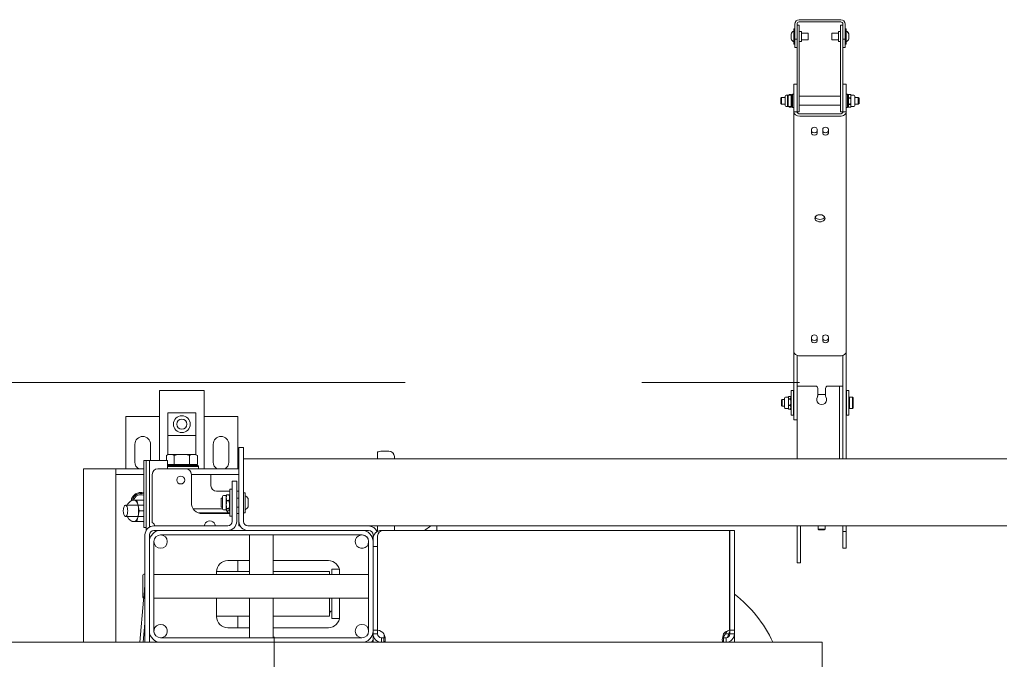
# Model space of a CAD drawing. Header units: millimetres. Extents: x 11681 to 15516, y 25095 to 29743.
# Tile 38 of 96: x 12785 to 12873, y 28100 to 28157. Entities that reach past the tile are written whole.
import ezdxf

# ---------------------------------------------------------------- set-up
doc = ezdxf.new("R2010")
doc.units = ezdxf.units.MM
doc.linetypes.add('DASHDOT', pattern=[25.4, 12.7, -6.35, 0, -6.35])
doc.linetypes.add('Przerywana podwójnie', pattern=[109.361107, 52.916665, -21.166666, 14.111111, -21.166666])
doc.layers.add('00 - nowa technologia myjni_Nr_pióra__95', color=7, linetype='Continuous', lineweight=20, true_color=0x7c7c7c)
doc.layers.add('410-K Osie główne_Nr_pióra__95', color=7, linetype='Continuous', lineweight=0, true_color=0x7c7c7c)
doc.layers.add('XREF', color=8, linetype='Continuous', lineweight=9)

# ---------------------------------------------------------------- blocks, each defined once
blk = doc.blocks.new('parter 2025.10.15')
at = {"layer": '00 - nowa technologia myjni_Nr_pióra__95', "color": 8, "linetype": 'Continuous', "lineweight": 5}
for p, q in [((575.679, 2766.237), (571.958, 2766.237)), ((575.679, 2766.037), (571.958, 2766.037)), ((571.469, 2764.737), (571.469, 2765.417)), ((571.568, 2765.417), (571.469, 2765.417)), ((571.568, 2765.847), (571.568, 2764.987)), ((571.769, 2765.847), (571.769, 2764.987)), ((571.769, 2765.737), (571.969, 2765.737)), ((571.769, 2765.737), (571.769, 2765.237)), ((571.769, 2764.237), (571.769, 2765.237)), ((571.969, 2765.737), (571.969, 2765.237)), ((571.969, 2764.237), (571.969, 2765.237)), ((572.018, 2765.182), (572.168, 2765.182)), ((572.168, 2765.182), (572.168, 2764.612)), ((575.468, 2764.862), (575.468, 2765.182)), ((575.618, 2765.182), (575.468, 2765.182)), ((575.668, 2765.237), (575.668, 2765.737)), ((575.869, 2765.737), (575.668, 2765.737)), ((575.668, 2765.237), (575.668, 2764.237)), ((575.869, 2764.987), (575.869, 2765.847)), ((576.068, 2764.987), (576.068, 2765.847)), ((576.068, 2765.417), (576.068, 2764.737)), ((576.068, 2765.417), (576.169, 2765.417)), ((576.068, 2765.137), (576.068, 2765.136)), ((576.169, 2765.417), (576.169, 2764.737)), ((571.24, 2764.968), (571.238, 2764.965)), ((571.238, 2764.965), (571.238, 2764.862)), ((571.238, 2764.862), (571.238, 2764.854)), ((571.24, 2764.859), (571.238, 2764.862)), ((571.24, 2764.859), (571.238, 2764.854)), ((571.238, 2764.854), (571.238, 2764.846)), ((571.238, 2764.846), (571.238, 2764.634)), ((571.24, 2764.629), (571.238, 2764.634)), ((571.238, 2764.626), (571.238, 2764.634)), ((571.238, 2764.626), (571.24, 2764.629)), ((571.238, 2764.626), (571.238, 2764.509)), ((571.238, 2764.509), (571.24, 2764.506)), ((571.24, 2764.506), (571.238, 2764.509)), ((571.469, 2764.057), (571.469, 2764.737)), ((571.568, 2764.987), (571.568, 2764.487)), ((571.568, 2764.487), (571.769, 2764.487)), ((571.568, 2764.487), (571.568, 2764.237)), ((571.568, 2764.237), (571.568, 2763.737)), ((571.769, 2764.987), (571.769, 2764.487)), ((571.769, 2764.487), (571.769, 2764.237)), ((571.769, 2764.237), (571.769, 2764.022)), ((571.769, 2764.237), (571.769, 2763.804)), ((571.969, 2764.237), (571.969, 2763.804)), ((572.018, 2764.292), (572.168, 2764.292)), ((572.018, 2764.292), (572.168, 2764.292)), ((572.018, 2764.292), (572.168, 2764.292)), ((572.018, 2764.292), (572.168, 2764.292)), ((572.168, 2765.037), (572.769, 2765.037)), ((572.168, 2764.612), (572.168, 2764.292)), ((572.168, 2764.437), (572.769, 2764.437)), ((572.168, 2764.437), (572.769, 2764.437)), ((572.168, 2764.437), (572.769, 2764.437)), ((572.168, 2764.437), (572.769, 2764.437)), ((572.769, 2765.037), (572.769, 2764.737)), ((572.769, 2764.737), (572.769, 2764.437)), ((574.868, 2764.737), (574.868, 2765.037)), ((575.468, 2765.037), (574.868, 2765.037)), ((574.868, 2764.437), (574.868, 2764.737)), ((575.468, 2764.437), (574.868, 2764.437)), ((575.468, 2764.437), (574.868, 2764.437)), ((575.468, 2764.437), (574.868, 2764.437)), ((575.468, 2764.437), (574.868, 2764.437)), ((575.468, 2764.292), (575.468, 2764.862)), ((575.618, 2764.292), (575.468, 2764.292)), ((575.618, 2764.292), (575.468, 2764.292)), ((575.618, 2764.292), (575.468, 2764.292)), ((575.618, 2764.292), (575.468, 2764.292)), ((575.668, 2763.804), (575.668, 2764.237)), ((575.869, 2764.487), (575.869, 2764.987)), ((576.068, 2764.487), (575.869, 2764.487)), ((575.869, 2764.237), (575.869, 2764.487)), ((575.869, 2764.237), (575.869, 2763.737)), ((575.869, 2763.804), (575.869, 2764.237)), ((576.068, 2764.487), (576.068, 2764.987)), ((576.068, 2764.737), (576.068, 2764.057)), ((576.068, 2764.237), (576.068, 2764.487)), ((576.068, 2764.237), (576.068, 2763.737)), ((576.169, 2764.737), (576.169, 2764.057)), ((576.397, 2764.968), (576.398, 2764.965)), ((576.397, 2764.968), (576.398, 2764.965)), ((576.397, 2764.846), (576.398, 2764.848)), ((576.398, 2764.84), (576.397, 2764.846)), ((576.397, 2764.615), (576.398, 2764.62)), ((576.397, 2764.615), (576.398, 2764.612)), ((576.398, 2764.509), (576.397, 2764.506)), ((576.398, 2764.508), (576.397, 2764.506)), ((576.398, 2764.967), (576.398, 2764.965)), ((576.398, 2764.848), (576.398, 2764.965)), ((576.398, 2764.848), (576.398, 2764.84)), ((576.398, 2764.628), (576.398, 2764.84)), ((576.398, 2764.62), (576.398, 2764.628)), ((576.398, 2764.612), (576.398, 2764.62)), ((576.398, 2764.509), (576.398, 2764.612)), ((571.568, 2764.057), (571.469, 2764.057)), ((571.568, 2764.057), (571.469, 2764.057)), ((571.568, 2764.057), (571.469, 2764.057)), ((571.568, 2764.057), (571.469, 2764.057)), ((571.568, 2763.737), (571.769, 2763.737)), ((571.769, 2763.804), (571.769, 2763.371)), ((571.769, 2758.987), (571.769, 2763.371)), ((571.969, 2763.804), (571.969, 2763.371)), ((571.969, 2758.987), (571.969, 2763.371)), ((575.668, 2763.371), (575.668, 2763.804)), ((575.668, 2763.371), (575.668, 2758.987)), ((575.869, 2763.371), (575.869, 2763.804)), ((576.068, 2763.737), (575.869, 2763.737)), ((575.869, 2763.371), (575.869, 2758.987)), ((576.068, 2764.057), (576.169, 2764.057)), ((576.068, 2764.057), (576.169, 2764.057)), ((576.068, 2764.057), (576.169, 2764.057)), ((576.068, 2764.057), (576.169, 2764.057)), ((571.469, 2758.046), (571.469, 2760.487)), ((571.769, 2760.487), (571.469, 2760.487)), ((575.869, 2760.487), (575.869, 2760.048)), ((575.869, 2760.487), (576.169, 2760.487)), ((575.869, 2760.048), (575.869, 2758.046)), ((576.169, 2760.487), (576.169, 2760.048)), ((576.169, 2760.048), (576.169, 2758.046)), ((570.329, 2759.226), (570.39, 2759.287)), ((570.329, 2759.226), (570.329, 2758.755)), ((570.39, 2759.287), (570.39, 2758.694)), ((570.39, 2759.287), (570.708, 2759.287)), ((570.708, 2759.406), (570.708, 2758.579)), ((570.79, 2759.487), (570.968, 2759.487)), ((570.909, 2759.427), (570.968, 2759.487)), ((570.909, 2758.755), (570.909, 2759.427)), ((570.968, 2758.723), (570.968, 2759.487)), ((571.248, 2759.487), (570.968, 2759.487)), ((571.051, 2759.487), (571.058, 2759.507)), ((571.076, 2759.543), (571.077, 2759.543)), ((571.077, 2759.543), (571.236, 2759.543)), ((571.236, 2759.543), (571.236, 2759.543)), ((571.248, 2758.723), (571.248, 2759.487)), ((571.308, 2759.427), (571.248, 2759.487)), ((571.308, 2759.432), (571.265, 2759.507)), ((571.308, 2759.547), (571.349, 2759.587)), ((571.308, 2759.547), (571.308, 2759.227)), ((571.308, 2759.227), (571.308, 2758.427)), ((571.349, 2759.587), (571.349, 2759.244)), ((571.349, 2759.587), (571.469, 2759.587)), ((571.349, 2759.244), (571.349, 2758.387)), ((571.769, 2758.987), (571.769, 2757.997)), ((575.668, 2759.387), (571.969, 2759.387)), ((571.969, 2758.987), (571.969, 2757.987)), ((575.668, 2757.987), (575.668, 2758.987)), ((575.869, 2758.905), (575.869, 2758.987)), ((576.169, 2759.488), (576.169, 2759.587)), ((576.288, 2759.587), (576.169, 2759.587)), ((576.169, 2758.387), (576.169, 2759.488)), ((576.169, 2758.587), (576.169, 2759.335)), ((576.288, 2759.488), (576.288, 2759.587)), ((576.328, 2759.547), (576.288, 2759.587)), ((576.328, 2759.547), (576.288, 2759.587)), ((576.288, 2758.387), (576.288, 2759.488)), ((576.328, 2759.432), (576.395, 2759.547)), ((576.328, 2759.455), (576.328, 2759.547)), ((576.328, 2758.427), (576.328, 2759.455)), ((576.328, 2758.752), (576.328, 2759.432)), ((576.401, 2759.557), (576.395, 2759.547)), ((576.401, 2759.555), (576.401, 2759.557)), ((576.561, 2759.557), (576.401, 2759.557)), ((576.561, 2759.555), (576.401, 2759.555)), ((576.401, 2759.232), (576.401, 2759.255)), ((576.561, 2759.255), (576.401, 2759.255)), ((576.561, 2759.232), (576.401, 2759.232)), ((576.561, 2759.555), (576.561, 2759.557)), ((576.561, 2759.557), (576.564, 2759.547)), ((576.561, 2759.232), (576.561, 2759.255)), ((576.586, 2759.487), (576.564, 2759.547)), ((576.586, 2759.405), (576.586, 2759.487)), ((576.847, 2759.487), (576.586, 2759.487)), ((576.586, 2758.959), (576.586, 2759.405)), ((576.586, 2758.723), (576.586, 2758.959)), ((576.929, 2758.766), (576.929, 2759.406)), ((577.247, 2759.287), (576.929, 2759.287)), ((577.247, 2758.828), (577.247, 2759.287)), ((577.309, 2759.226), (577.247, 2759.287)), ((577.309, 2758.861), (577.309, 2759.226)), ((570.329, 2758.755), (570.329, 2758.748)), ((570.329, 2758.748), (570.39, 2758.687)), ((570.39, 2758.694), (570.39, 2758.687)), ((570.39, 2758.687), (570.708, 2758.687)), ((570.708, 2758.579), (570.708, 2758.568)), ((570.79, 2758.487), (571.051, 2758.487)), ((570.909, 2758.547), (570.909, 2758.755)), ((570.909, 2758.547), (570.968, 2758.487)), ((570.968, 2758.487), (570.968, 2758.723)), ((571.248, 2758.487), (570.968, 2758.487)), ((571.051, 2758.487), (571.058, 2758.467)), ((571.076, 2758.431), (571.077, 2758.431)), ((571.077, 2758.437), (571.236, 2758.437)), ((571.077, 2758.437), (571.077, 2758.431)), ((571.077, 2758.431), (571.236, 2758.431)), ((571.236, 2758.437), (571.236, 2758.431)), ((571.248, 2758.487), (571.248, 2758.723)), ((571.308, 2758.547), (571.248, 2758.487)), ((571.308, 2758.542), (571.265, 2758.467)), ((571.308, 2758.427), (571.349, 2758.387)), ((571.349, 2758.387), (571.469, 2758.387)), ((571.349, 2758.387), (571.469, 2758.387)), ((571.469, 2758.046), (571.469, 2758.009)), ((571.769, 2758.046), (571.769, 2758.911)), ((571.769, 2758.046), (571.769, 2758.009)), ((575.668, 2758.587), (571.968, 2758.587)), ((575.668, 2758.587), (571.969, 2758.587)), ((575.869, 2758.009), (575.869, 2758.046)), ((576.288, 2758.387), (576.169, 2758.387)), ((576.288, 2758.387), (576.169, 2758.387)), ((576.169, 2758.009), (576.169, 2758.046)), ((576.328, 2758.427), (576.288, 2758.387)), ((576.328, 2758.427), (576.288, 2758.387)), ((576.328, 2758.542), (576.328, 2758.752)), ((576.328, 2758.542), (576.395, 2758.427)), ((576.401, 2758.418), (576.395, 2758.427)), ((576.401, 2758.664), (576.401, 2758.686)), ((576.561, 2758.686), (576.401, 2758.686)), ((576.561, 2758.664), (576.401, 2758.664)), ((576.561, 2758.418), (576.401, 2758.418)), ((576.561, 2758.664), (576.561, 2758.686)), ((576.561, 2758.686), (576.561, 2758.686)), ((576.561, 2758.418), (576.564, 2758.427)), ((576.586, 2758.487), (576.564, 2758.427)), ((576.586, 2758.54), (576.586, 2758.723)), ((576.586, 2758.487), (576.586, 2758.54)), ((576.847, 2758.487), (576.586, 2758.487)), ((576.586, 2758.487), (576.669, 2758.487)), ((576.929, 2758.568), (576.929, 2758.766)), ((577.247, 2758.687), (576.929, 2758.687)), ((577.247, 2758.687), (577.247, 2758.828)), ((577.309, 2758.748), (577.247, 2758.687)), ((577.309, 2758.748), (577.309, 2758.861)), ((571.469, 2758.009), (571.469, 2757.997)), ((571.769, 2758.009), (571.469, 2758.009)), ((571.469, 2736.572), (571.469, 2757.997)), ((571.769, 2758.009), (571.769, 2757.997)), ((571.769, 2757.987), (571.969, 2757.987)), ((572.018, 2757.82), (575.618, 2757.82)), ((572.018, 2757.608), (575.618, 2757.608)), ((575.869, 2757.987), (575.668, 2757.987)), ((575.869, 2757.997), (575.869, 2758.009)), ((575.869, 2758.009), (576.169, 2758.009)), ((576.169, 2757.997), (576.169, 2758.009)), ((576.169, 2736.572), (576.169, 2757.997)), ((573.069, 2756.088), (573.069, 2756.441)), ((573.568, 2756.088), (573.568, 2756.441)), ((574.068, 2756.088), (574.068, 2756.441)), ((574.568, 2756.088), (574.568, 2756.441)), ((573.069, 2737.527), (573.069, 2737.88)), ((573.568, 2737.527), (573.568, 2737.88)), ((574.068, 2737.527), (574.068, 2737.88)), ((574.568, 2737.527), (574.568, 2737.88)), ((571.469, 2736.572), (571.469, 2736.501)), ((571.469, 2736.501), (571.469, 2736.324)), ((571.469, 2736.324), (571.469, 2736.183)), ((571.469, 2736.183), (571.469, 2730.915)), ((571.769, 2736.225), (571.769, 2736.183)), ((571.769, 2736.183), (571.769, 2731.054)), ((575.618, 2736.183), (572.018, 2736.183)), ((575.618, 2736.183), (572.018, 2736.183)), ((575.869, 2736.183), (575.869, 2736.225)), ((575.869, 2730.279), (575.869, 2736.183)), ((576.169, 2736.501), (576.169, 2736.572)), ((576.169, 2736.501), (576.169, 2736.324)), ((576.169, 2736.183), (576.169, 2736.324)), ((576.169, 2730.279), (576.169, 2736.183)), ((571.769, 2726.976), (571.769, 2733.476)), ((571.769, 2733.476), (572.318, 2733.476)), ((573.418, 2733.476), (572.318, 2733.476)), ((575.519, 2733.476), (574.518, 2733.476)), ((575.569, 2733.476), (575.569, 2732.976)), ((575.869, 2733.476), (575.569, 2733.476)), ((514.769, 2733.076), (515.519, 2733.076)), ((514.769, 2733.076), (514.769, 2726.826)), ((518.019, 2733.076), (515.519, 2733.076)), ((518.019, 2733.076), (518.768, 2733.076)), ((518.768, 2733.076), (518.768, 2726.076)), ((570.991, 2732.476), (571.006, 2732.516)), ((571.016, 2732.542), (571.017, 2732.542)), ((571.017, 2732.542), (571.176, 2732.542)), ((571.176, 2732.542), (571.176, 2732.542)), ((571.188, 2732.525), (571.194, 2732.515)), ((571.248, 2732.421), (571.194, 2732.516)), ((571.248, 2732.421), (571.194, 2732.515)), ((571.248, 2733.076), (571.248, 2731.561)), ((571.248, 2733.076), (571.449, 2733.076)), ((571.449, 2733.076), (571.449, 2731.561)), ((571.449, 2732.675), (571.469, 2732.696)), ((571.449, 2732.675), (571.449, 2732.311)), ((573.618, 2732.622), (573.618, 2733.275)), ((573.618, 2732.725), (574.319, 2732.725)), ((574.319, 2732.622), (574.319, 2733.275)), ((575.569, 2732.976), (575.569, 2726.976)), ((576.189, 2733.076), (576.189, 2731.561)), ((576.189, 2733.076), (576.389, 2733.076)), ((576.389, 2733.076), (576.389, 2731.561)), ((570.388, 2732.214), (570.45, 2732.276)), ((570.388, 2732.214), (570.388, 2731.739)), ((570.388, 2731.739), (570.388, 2731.737)), ((570.388, 2731.737), (570.45, 2731.676)), ((570.45, 2732.276), (570.45, 2731.678)), ((570.45, 2732.276), (570.649, 2732.276)), ((570.45, 2731.678), (570.45, 2731.676)), ((570.45, 2731.676), (570.649, 2731.676)), ((570.45, 2731.676), (570.649, 2731.676)), ((570.649, 2732.394), (570.649, 2731.56)), ((570.73, 2732.476), (570.991, 2732.476)), ((570.991, 2732.476), (570.991, 2732.439)), ((570.991, 2732.439), (570.991, 2732.044)), ((570.991, 2732.044), (570.991, 2731.581)), ((571.017, 2732.335), (571.176, 2732.335)), ((571.017, 2732.335), (571.017, 2732.315)), ((571.017, 2732.315), (571.176, 2732.315)), ((571.017, 2731.773), (571.017, 2731.749)), ((571.017, 2731.773), (571.176, 2731.773)), ((571.017, 2731.749), (571.176, 2731.749)), ((571.176, 2732.335), (571.176, 2732.315)), ((571.176, 2731.773), (571.176, 2731.749)), ((571.449, 2732.311), (571.449, 2731.276)), ((575.869, 2732.104), (575.869, 2726.976)), ((576.189, 2732.426), (576.168, 2732.446)), ((576.189, 2732.426), (576.169, 2732.445)), ((576.389, 2732.416), (576.449, 2732.476)), ((576.389, 2732.416), (576.389, 2731.538)), ((576.449, 2732.476), (576.449, 2731.479)), ((576.449, 2732.476), (576.729, 2732.476)), ((576.788, 2732.416), (576.729, 2732.476)), ((576.729, 2732.476), (576.729, 2731.479)), ((576.788, 2732.416), (576.729, 2732.476)), ((576.788, 2732.416), (576.788, 2731.538)), ((515.519, 2729.076), (515.519, 2731.076)), ((518.019, 2731.076), (515.519, 2731.076)), ((518.019, 2729.076), (518.019, 2731.076)), ((570.649, 2731.56), (570.649, 2731.557)), ((570.73, 2731.475), (570.991, 2731.475)), ((570.73, 2731.475), (570.991, 2731.475)), ((570.991, 2731.581), (570.991, 2731.479)), ((570.991, 2731.479), (570.991, 2731.475)), ((570.991, 2731.475), (571.006, 2731.436)), ((571.016, 2731.41), (571.017, 2731.41)), ((571.017, 2731.413), (571.176, 2731.413)), ((571.017, 2731.413), (571.017, 2731.41)), ((571.017, 2731.41), (571.176, 2731.41)), ((571.176, 2731.413), (571.176, 2731.41)), ((571.176, 2731.41), (571.176, 2731.41)), ((571.248, 2731.531), (571.194, 2731.436)), ((571.248, 2731.531), (571.194, 2731.436)), ((571.248, 2731.561), (571.248, 2730.876)), ((571.248, 2730.876), (571.449, 2730.876)), ((571.248, 2730.876), (571.449, 2730.876)), ((571.449, 2731.561), (571.449, 2730.876)), ((571.449, 2731.276), (571.469, 2731.256)), ((571.469, 2730.476), (571.469, 2730.915)), ((576.189, 2731.526), (576.168, 2731.505)), ((576.189, 2731.526), (576.169, 2731.506)), ((576.189, 2731.561), (576.189, 2730.876)), ((576.189, 2730.876), (576.389, 2730.876)), ((576.189, 2730.876), (576.389, 2730.876)), ((576.389, 2731.561), (576.389, 2730.876)), ((576.389, 2731.538), (576.389, 2731.536)), ((576.389, 2731.536), (576.449, 2731.475)), ((576.449, 2731.479), (576.449, 2731.475)), ((576.449, 2731.475), (576.729, 2731.475)), ((576.449, 2731.475), (576.729, 2731.475)), ((576.788, 2731.536), (576.729, 2731.475)), ((576.788, 2731.536), (576.729, 2731.475)), ((576.729, 2731.479), (576.729, 2731.475)), ((576.729, 2731.476), (576.729, 2731.475)), ((576.788, 2731.538), (576.788, 2731.536)), ((514.769, 2730.747), (511.769, 2730.747)), ((511.769, 2730.747), (511.769, 2726.076)), ((521.769, 2730.747), (518.768, 2730.747)), ((521.769, 2730.747), (521.769, 2726.076)), ((571.769, 2730.476), (571.469, 2730.476)), ((571.769, 2730.476), (571.469, 2730.476)), ((575.869, 2730.279), (575.869, 2729.218)), ((576.169, 2730.279), (576.169, 2729.218)), ((518.019, 2729.076), (515.519, 2729.076)), ((515.519, 2729.076), (515.519, 2727.347)), ((518.019, 2729.076), (518.019, 2727.347)), ((575.869, 2726.976), (575.869, 2729.218)), ((576.169, 2726.976), (576.169, 2729.218)), ((512.569, 2726.676), (512.569, 2728.275)), ((513.969, 2728.275), (513.969, 2726.826)), ((519.568, 2726.676), (519.568, 2728.275)), ((520.968, 2728.275), (520.968, 2726.676)), ((515.569, 2727.376), (515.383, 2727.269)), ((515.383, 2726.826), (515.383, 2727.268)), ((515.569, 2727.376), (515.729, 2727.376)), ((515.729, 2727.376), (516.769, 2727.376)), ((516.076, 2726.456), (516.076, 2727.268)), ((516.769, 2727.376), (517.808, 2727.376)), ((517.461, 2726.456), (517.461, 2727.268)), ((517.808, 2727.376), (517.822, 2727.376)), ((517.808, 2727.376), (517.822, 2727.375)), ((517.822, 2727.376), (517.968, 2727.376)), ((517.968, 2727.376), (518.154, 2727.269)), ((518.154, 2726.456), (518.154, 2727.268)), ((521.868, 2727.976), (521.868, 2727.683)), ((522.269, 2727.976), (521.868, 2727.976)), ((521.868, 2725.561), (521.868, 2727.683)), ((522.269, 2727.976), (522.269, 2727.683)), ((522.269, 2725.561), (522.269, 2727.683)), ((534.269, 2726.976), (534.269, 2727.576)), ((534.818, 2727.666), (535.269, 2727.666)), ((513.369, 2726.326), (513.369, 2726.826)), ((513.369, 2726.826), (513.568, 2726.826)), ((513.868, 2726.826), (513.568, 2726.826)), ((513.568, 2726.326), (513.568, 2726.826)), ((513.868, 2726.326), (513.868, 2726.826)), ((515.081, 2726.826), (513.868, 2726.826)), ((515.472, 2726.826), (515.081, 2726.826)), ((515.471, 2726.456), (516.076, 2726.456)), ((515.472, 2726.826), (515.472, 2726.076)), ((515.518, 2726.376), (515.472, 2726.376)), ((518.194, 2726.376), (515.518, 2726.376)), ((515.519, 2726.456), (515.519, 2726.376)), ((515.644, 2726.376), (515.644, 2726.456)), ((516.076, 2726.456), (517.461, 2726.456)), ((517.461, 2726.456), (518.154, 2726.456)), ((517.893, 2726.376), (517.893, 2726.456)), ((518.019, 2726.456), (518.019, 2726.376)), ((518.194, 2726.376), (518.268, 2726.301)), ((522.269, 2726.976), (590.532, 2726.976)), ((535.768, 2727.189), (535.768, 2726.976)), ((507.968, 2726.076), (508.868, 2726.076)), ((507.968, 2710.576), (507.968, 2726.076)), ((508.868, 2726.076), (510.869, 2726.076)), ((510.869, 2726.076), (510.869, 2725.576)), ((510.869, 2726.076), (511.868, 2726.076)), ((510.869, 2725.576), (511.868, 2725.576)), ((510.869, 2725.576), (510.869, 2725.136)), ((511.868, 2726.076), (513.369, 2726.076)), ((513.369, 2725.576), (511.868, 2725.576)), ((513.369, 2721.326), (513.369, 2726.326)), ((513.568, 2726.326), (513.568, 2720.563)), ((513.868, 2720.868), (513.868, 2726.326)), ((514.119, 2725.576), (514.119, 2722.075)), ((517.119, 2726.076), (514.619, 2726.076)), ((518.268, 2726.301), (515.472, 2726.301)), ((517.124, 2726.076), (521.868, 2726.076)), ((521.868, 2725.576), (517.618, 2725.576)), ((517.618, 2723.076), (517.618, 2725.576)), ((518.268, 2726.301), (518.268, 2726.076)), ((519.368, 2725.576), (519.368, 2725.136)), ((521.868, 2725.561), (521.868, 2724.147)), ((522.269, 2725.561), (522.269, 2724.147)), ((510.869, 2710.576), (510.869, 2725.136)), ((519.368, 2725.136), (519.368, 2724.575)), ((521.268, 2723.975), (521.268, 2724.976)), ((521.669, 2724.976), (521.268, 2724.976)), ((521.669, 2723.975), (521.669, 2724.976)), ((519.868, 2724.076), (521.068, 2724.076)), ((520.739, 2723.701), (520.746, 2723.72)), ((520.773, 2723.767), (520.773, 2723.757)), ((520.773, 2723.767), (520.976, 2723.767)), ((520.773, 2723.757), (520.976, 2723.757)), ((520.976, 2723.767), (520.976, 2723.757)), ((521.068, 2723.631), (521.017, 2723.72)), ((521.068, 2724.004), (521.068, 2724.251)), ((521.268, 2724.251), (521.068, 2724.251)), ((521.068, 2721.851), (521.068, 2724.004)), ((521.268, 2721.376), (521.268, 2723.975)), ((521.669, 2724.076), (521.868, 2724.076)), ((521.669, 2723.975), (521.669, 2721.376)), ((521.868, 2724.147), (521.868, 2721.376)), ((522.269, 2721.376), (522.269, 2724.147)), ((522.269, 2722.803), (522.269, 2723.941)), ((522.269, 2723.941), (522.419, 2723.941)), ((522.419, 2723.941), (522.419, 2722.803)), ((512.311, 2723.275), (512.302, 2723.236)), ((512.311, 2723.275), (512.525, 2723.275)), ((512.525, 2723.275), (512.74, 2723.275)), ((513.369, 2723.275), (512.74, 2723.275)), ((512.74, 2723.275), (512.847, 2722.801)), ((520.269, 2722.939), (520.269, 2723.451)), ((520.392, 2723.451), (520.269, 2723.451)), ((520.269, 2722.65), (520.269, 2722.939)), ((520.392, 2723.594), (520.392, 2723.168)), ((520.392, 2723.168), (520.392, 2722.507)), ((520.499, 2723.701), (520.739, 2723.701)), ((520.739, 2723.701), (520.741, 2723.704)), ((520.739, 2723.701), (520.739, 2723.501)), ((520.739, 2723.501), (520.739, 2723.191)), ((520.739, 2723.191), (520.739, 2722.87)), ((520.739, 2722.87), (520.739, 2722.419)), ((520.772, 2723.21), (520.773, 2723.211)), ((520.773, 2723.244), (520.976, 2723.244)), ((520.773, 2723.244), (520.773, 2723.211)), ((520.773, 2723.211), (520.976, 2723.211)), ((520.976, 2723.244), (520.976, 2723.211)), ((521.026, 2723.704), (521.027, 2723.703)), ((521.068, 2723.631), (521.026, 2723.704)), ((521.868, 2723.451), (521.669, 2723.451)), ((522.708, 2723.279), (522.708, 2723.373)), ((522.708, 2722.729), (522.708, 2723.279)), ((511.729, 2722.826), (513.369, 2722.826)), ((512.847, 2722.801), (512.954, 2722.326)), ((512.954, 2722.326), (512.847, 2721.851)), ((513.369, 2722.326), (512.954, 2722.326)), ((514.119, 2722.075), (514.119, 2721.291)), ((520.211, 2722.516), (517.79, 2722.516)), ((520.211, 2722.136), (518.277, 2722.136)), ((521.068, 2722.075), (518.618, 2722.075)), ((520.211, 2722.516), (520.392, 2722.516)), ((520.211, 2722.136), (520.993, 2722.136)), ((520.392, 2722.65), (520.269, 2722.65)), ((520.392, 2722.65), (520.269, 2722.65)), ((520.499, 2722.401), (520.739, 2722.401)), ((520.499, 2722.401), (520.739, 2722.401)), ((520.739, 2722.419), (520.739, 2722.401)), ((520.739, 2722.401), (520.746, 2722.381)), ((520.739, 2722.401), (520.741, 2722.398)), ((520.773, 2722.528), (520.976, 2722.528)), ((520.773, 2722.528), (520.773, 2722.505)), ((520.773, 2722.505), (520.976, 2722.505)), ((520.773, 2722.334), (520.976, 2722.334)), ((520.976, 2722.528), (520.976, 2722.505)), ((521.068, 2722.47), (521.017, 2722.381)), ((521.068, 2722.47), (521.026, 2722.398)), ((521.026, 2722.397), (521.026, 2722.398)), ((521.868, 2722.65), (521.668, 2722.65)), ((521.868, 2722.075), (521.668, 2722.075)), ((521.868, 2722.65), (521.669, 2722.65)), ((522.269, 2722.161), (522.269, 2722.803)), ((522.269, 2722.161), (522.419, 2722.161)), ((522.419, 2722.803), (522.419, 2722.161)), ((511.729, 2721.826), (513.369, 2721.826)), ((512.302, 2721.415), (512.311, 2721.376)), ((512.311, 2721.376), (512.525, 2721.376)), ((512.525, 2721.376), (512.74, 2721.376)), ((512.847, 2721.851), (512.74, 2721.376)), ((513.369, 2721.376), (512.74, 2721.376)), ((513.369, 2720.825), (513.369, 2721.326)), ((521.268, 2721.851), (521.068, 2721.851)), ((521.268, 2721.851), (521.068, 2721.851)), ((521.868, 2721.376), (521.868, 2720.976)), ((513.369, 2720.825), (513.568, 2720.825)), ((513.868, 2720.176), (513.868, 2720.189)), ((514.257, 2720.576), (514.283, 2720.576)), ((520.869, 2720.976), (514.269, 2720.976)), ((514.868, 2720.576), (514.269, 2720.576)), ((514.283, 2720.576), (514.292, 2720.576)), ((514.868, 2720.576), (532.869, 2720.576)), ((521.868, 2720.976), (521.976, 2720.976)), ((522.668, 2720.976), (533.468, 2720.976)), ((533.468, 2720.576), (532.869, 2720.576)), ((533.471, 2720.976), (590.532, 2720.976)), ((534.268, 2720.576), (534.161, 2720.576)), ((534.269, 2720.493), (534.269, 2720.976)), ((534.608, 2720.576), (534.768, 2720.576)), ((534.769, 2720.576), (565.728, 2720.576)), ((535.768, 2720.976), (535.768, 2720.576)), ((538.451, 2720.576), (539.027, 2720.976)), ((539.568, 2720.976), (539.568, 2720.576)), ((565.728, 2711.65), (565.728, 2720.576)), ((565.728, 2720.576), (565.768, 2720.576)), ((566.169, 2720.576), (565.768, 2720.576)), ((565.768, 2720.576), (565.768, 2711.654)), ((566.169, 2711.654), (566.169, 2720.576)), ((571.769, 2720.976), (571.769, 2718.676)), ((572.068, 2720.976), (572.068, 2718.676)), ((573.669, 2720.697), (573.669, 2720.976)), ((573.669, 2720.697), (574.23, 2720.697)), ((573.73, 2720.636), (573.669, 2720.697)), ((573.73, 2720.636), (574.177, 2720.636)), ((574.177, 2720.636), (574.207, 2720.636)), ((574.207, 2720.636), (574.269, 2720.697)), ((574.23, 2720.697), (574.269, 2720.697)), ((574.269, 2720.697), (574.269, 2720.976)), ((575.869, 2720.976), (575.869, 2720.676)), ((575.869, 2720.476), (575.869, 2720.676)), ((575.869, 2720.276), (575.869, 2720.476)), ((575.869, 2720.476), (576.169, 2720.476)), ((575.869, 2719.476), (575.869, 2720.276)), ((576.169, 2720.976), (576.169, 2720.676)), ((576.169, 2720.476), (576.169, 2720.676)), ((576.169, 2720.276), (576.169, 2720.476)), ((576.169, 2719.476), (576.169, 2720.276)), ((589.769, 2720.967), (589.769, 2720.976)), ((590.069, 2720.967), (590.069, 2720.976)), ((513.468, 2720.175), (513.468, 2718.208)), ((513.868, 2720.175), (513.868, 2719.575)), ((513.868, 2719.575), (513.868, 2711.576)), ((514.269, 2719.575), (514.269, 2711.576)), ((514.868, 2720.175), (532.869, 2720.175)), ((522.804, 2716.641), (522.804, 2720.175)), ((524.933, 2716.641), (524.933, 2720.175)), ((524.933, 2716.641), (524.933, 2720.175)), ((533.468, 2711.576), (533.468, 2719.575)), ((533.868, 2720.175), (533.868, 2719.836)), ((533.868, 2719.336), (533.868, 2719.835)), ((533.868, 2711.576), (533.868, 2719.575)), ((533.868, 2719.135), (533.868, 2719.336)), ((534.269, 2711.654), (534.269, 2720.076)), ((575.869, 2718.975), (575.869, 2719.476)), ((576.169, 2718.975), (576.169, 2719.476)), ((533.868, 2711.65), (533.868, 2719.135)), ((533.868, 2719.135), (534.269, 2719.135)), ((571.769, 2718.676), (571.769, 2717.675)), ((572.068, 2718.676), (572.068, 2717.675)), ((575.869, 2718.975), (576.169, 2718.975)), ((513.468, 2718.208), (513.468, 2717.342)), ((520.869, 2717.876), (522.803, 2717.876)), ((522.803, 2717.876), (520.869, 2717.876)), ((521.769, 2717.876), (521.769, 2716.913)), ((524.933, 2717.876), (529.868, 2717.876)), ((529.868, 2717.876), (524.933, 2717.876)), ((572.068, 2717.675), (571.769, 2717.675)), ((513.369, 2716.676), (513.468, 2716.676)), ((513.468, 2716.764), (513.468, 2717.342)), ((513.468, 2716.764), (513.468, 2715.898)), ((519.868, 2716.641), (519.868, 2716.876)), ((519.868, 2716.876), (519.868, 2716.641)), ((522.803, 2716.913), (519.869, 2716.913)), ((529.969, 2716.913), (524.933, 2716.913)), ((529.969, 2716.641), (529.969, 2716.913)), ((530.168, 2716.641), (530.168, 2717.063)), ((530.84, 2717.113), (530.219, 2717.113)), ((530.869, 2716.641), (530.869, 2716.876)), ((513.268, 2716.576), (513.268, 2714.575)), ((513.468, 2715.898), (513.468, 2710.576)), ((533.468, 2716.641), (514.269, 2716.641)), ((513.468, 2715.736), (513.385, 2714.779)), ((513.017, 2710.576), (513.347, 2714.348)), ((513.347, 2714.348), (513.385, 2714.779)), ((533.468, 2714.511), (514.269, 2714.511)), ((522.804, 2714.511), (514.269, 2714.511)), ((519.868, 2712.876), (519.868, 2714.511)), ((519.868, 2714.511), (519.868, 2712.876)), ((522.804, 2710.976), (522.804, 2714.511)), ((524.933, 2710.976), (524.933, 2714.511)), ((524.933, 2710.976), (524.933, 2714.511)), ((533.468, 2714.511), (524.933, 2714.511)), ((529.969, 2712.913), (529.969, 2714.511)), ((530.168, 2712.763), (530.168, 2714.511)), ((530.869, 2712.876), (530.869, 2714.511)), ((513.318, 2710.576), (513.468, 2712.293)), ((522.803, 2712.913), (519.868, 2712.913)), ((521.769, 2712.913), (521.769, 2711.876)), ((529.969, 2712.913), (524.933, 2712.913)), ((530.855, 2712.713), (530.219, 2712.713)), ((513.868, 2711.576), (513.868, 2710.576)), ((522.803, 2711.876), (520.869, 2711.876)), ((529.868, 2711.876), (524.933, 2711.876)), ((533.868, 2711.65), (533.868, 2711.316)), ((533.868, 2711.65), (534.269, 2711.65)), ((534.269, 2711.654), (534.269, 2711.65)), ((534.269, 2711.313), (534.269, 2711.654)), ((534.269, 2711.65), (534.269, 2711.316)), ((566.169, 2711.654), (565.768, 2711.654)), ((565.768, 2711.654), (565.768, 2711.316)), ((566.169, 2710.576), (566.169, 2711.976)), ((566.169, 2711.654), (566.169, 2711.316)), ((339.068, 2710.576), (574.019, 2710.576)), ((532.869, 2710.976), (514.868, 2710.976)), ((532.869, 2710.576), (514.868, 2710.576)), ((532.873, 2710.576), (533.267, 2710.61)), ((533.267, 2710.61), (533.27, 2710.576)), ((533.868, 2711.316), (534.269, 2711.316)), ((533.868, 2711.312), (533.868, 2710.576)), ((534.269, 2710.576), (534.269, 2710.658)), ((534.608, 2710.576), (534.608, 2710.976)), ((534.608, 2710.976), (534.833, 2710.976)), ((534.608, 2710.576), (534.833, 2710.576)), ((534.833, 2710.576), (534.833, 2710.976)), ((534.833, 2710.576), (565.204, 2710.576)), ((534.868, 2711.225), (534.868, 2710.979)), ((565.204, 2710.576), (565.204, 2710.976)), ((565.204, 2710.976), (565.428, 2710.976)), ((565.204, 2710.576), (565.428, 2710.576)), ((565.658, 2711.316), (565.363, 2711.316)), ((565.428, 2710.576), (565.428, 2710.976)), ((566.169, 2711.316), (565.768, 2711.316)), ((565.768, 2710.658), (565.768, 2710.576)), ((574.019, 2710.576), (574.019, 2709.575)), ((574.019, 2709.575), (574.019, 2705.576))]:
    blk.add_line(p, q, dxfattribs=at)
at = {"layer": '00 - nowa technologia myjni_Nr_pióra__95', "color": 8, "linetype": 'DASHDOT', "lineweight": 5}
blk.add_line((525.018, 2711.051), (525.018, 2585.601), dxfattribs=at)
at = {"layer": '00 - nowa technologia myjni_Nr_pióra__95', "color": 8, "linetype": 'Continuous', "lineweight": 5}
for points in [[(571.265, 2759.507), (571.276, 2759.479), (571.276, 2759.459)], [(576.401, 2759.255), (576.38, 2759.301), (576.368, 2759.342), (576.36, 2759.405), (576.368, 2759.467), (576.38, 2759.509), (576.401, 2759.555)], [(576.4, 2758.686), (576.38, 2758.769), (576.368, 2758.845), (576.36, 2758.959), (576.368, 2759.074), (576.38, 2759.149), (576.401, 2759.232)], [(576.586, 2759.405), (576.581, 2759.469), (576.561, 2759.555)], [(576.561, 2759.255), (576.581, 2759.341), (576.586, 2759.405)], [(576.586, 2758.959), (576.581, 2759.075), (576.561, 2759.232)], [(576.561, 2758.686), (576.581, 2758.842), (576.586, 2758.959)], [(576.395, 2758.427), (576.378, 2758.459), (576.368, 2758.489), (576.36, 2758.54), (576.368, 2758.592), (576.38, 2758.626), (576.401, 2758.664)], [(576.586, 2758.54), (576.581, 2758.593), (576.561, 2758.664)], [(576.564, 2758.427), (576.581, 2758.488), (576.586, 2758.54)], [(571.194, 2732.516), (571.209, 2732.482), (571.217, 2732.439), (571.209, 2732.395), (571.197, 2732.367), (571.176, 2732.335)], [(570.991, 2732.439), (570.996, 2732.395), (571.017, 2732.335)], [(571.017, 2732.315), (570.996, 2732.16), (570.991, 2732.044)], [(570.991, 2732.044), (570.996, 2731.928), (571.017, 2731.773)], [(571.017, 2731.749), (570.996, 2731.652), (570.991, 2731.581)], [(571.176, 2732.315), (571.197, 2732.232), (571.209, 2732.158), (571.217, 2732.045), (571.209, 2731.931), (571.197, 2731.856), (571.176, 2731.773)], [(571.176, 2731.749), (571.197, 2731.698), (571.209, 2731.651), (571.217, 2731.581), (571.209, 2731.511), (571.197, 2731.464), (571.176, 2731.413)], [(570.991, 2731.581), (570.996, 2731.509), (571.017, 2731.413)], [(515.383, 2727.268), (515.492, 2727.323), (515.589, 2727.357), (515.66, 2727.371), (515.729, 2727.376)], [(515.729, 2727.376), (515.798, 2727.371), (515.869, 2727.357), (515.967, 2727.323), (516.076, 2727.268)], [(516.076, 2727.268), (516.188, 2727.299), (516.294, 2727.323), (516.488, 2727.357), (516.63, 2727.371), (516.769, 2727.376)], [(516.769, 2727.376), (516.907, 2727.371), (517.049, 2727.357), (517.243, 2727.323), (517.349, 2727.299), (517.461, 2727.268)], [(517.461, 2727.268), (517.57, 2727.323), (517.668, 2727.357), (517.739, 2727.371), (517.808, 2727.376)], [(517.822, 2727.375), (517.868, 2727.372), (517.914, 2727.365), (518.011, 2727.337), (518.08, 2727.308), (518.154, 2727.268)], [(534.818, 2727.666), (534.682, 2727.661), (534.547, 2727.648), (534.426, 2727.627), (534.345, 2727.606), (534.291, 2727.587), (534.269, 2727.576)], [(520.773, 2723.757), (520.756, 2723.68), (520.746, 2723.61), (520.739, 2723.501)], [(521.017, 2723.72), (521.001, 2723.742), (520.976, 2723.767)], [(520.976, 2723.757), (521.002, 2723.68), (521.018, 2723.61), (521.027, 2723.538), (521.027, 2723.469), (521.019, 2723.397), (521.003, 2723.325), (520.976, 2723.244)], [(512.525, 2723.275), (512.425, 2723.268), (512.333, 2723.247), (512.244, 2723.212), (512.159, 2723.164), (512.085, 2723.108), (512.015, 2723.037), (511.951, 2722.951), (511.9, 2722.86), (511.884, 2722.826)], [(520.739, 2723.501), (520.746, 2723.391), (520.756, 2723.321), (520.773, 2723.244)], [(520.772, 2723.21), (520.756, 2723.108), (520.746, 2723.015), (520.739, 2722.87)], [(520.739, 2722.87), (520.746, 2722.724), (520.756, 2722.631), (520.773, 2722.528)], [(520.976, 2723.21), (521.002, 2723.107), (521.018, 2723.014), (521.027, 2722.918), (521.027, 2722.825), (521.019, 2722.73), (521.002, 2722.634), (520.976, 2722.528)], [(520.773, 2722.505), (520.756, 2722.479), (520.746, 2722.456), (520.739, 2722.419)], [(520.976, 2722.505), (521.002, 2722.479), (521.018, 2722.456), (521.027, 2722.432), (521.027, 2722.409), (521.017, 2722.381)], [(521.017, 2722.381), (521.001, 2722.359), (520.976, 2722.334)], [(512.525, 2721.376), (512.429, 2721.383), (512.332, 2721.405), (512.242, 2721.44), (512.16, 2721.486), (512.081, 2721.547), (512.009, 2721.622), (511.972, 2721.67)], [(534.95, 2710.792), (534.945, 2710.886), (534.931, 2710.988), (534.908, 2711.095), (534.876, 2711.204), (534.833, 2711.316)], [(534.833, 2710.976), (534.865, 2710.978), (534.893, 2710.984), (534.912, 2710.994), (534.927, 2711.007)], [(534.833, 2710.576), (534.871, 2710.582), (534.901, 2710.602), (534.924, 2710.635), (534.939, 2710.682), (534.947, 2710.733), (534.95, 2710.792)], [(565.204, 2711.316), (565.158, 2711.193), (565.123, 2711.069), (565.1, 2710.948), (565.089, 2710.835), (565.087, 2710.792)], [(565.087, 2710.792), (565.094, 2710.705), (565.101, 2710.669), (565.112, 2710.637), (565.127, 2710.612), (565.145, 2710.594), (565.172, 2710.58), (565.204, 2710.576)], [(565.11, 2711.007), (565.125, 2710.994), (565.144, 2710.984), (565.172, 2710.978), (565.204, 2710.976)], [(565.134, 2710.989), (565.159, 2711.013), (565.191, 2711.049), (565.262, 2711.151), (565.312, 2711.233), (565.363, 2711.316)], [(565.538, 2710.994), (565.584, 2711.1), (565.611, 2711.172), (565.658, 2711.316)]]:
    blk.add_lwpolyline(points, dxfattribs=at)
for centre, radius in [((516.769, 2730.076), 0.75), ((516.769, 2730.076), 0.45), ((516.669, 2725.076), 0.35), ((514.868, 2719.575), 0.6)]:
    blk.add_circle(centre, radius, dxfattribs=at)
for centre, radius, start, end in [((571.958, 2765.847), 0.39, 90, 180), ((571.958, 2765.847), 0.19, 90, 180), ((575.679, 2765.847), 0.39, 0, 90), ((575.679, 2765.847), 0.19, 0, 90), ((571.739, 2764.737), 0.55, 119.44052, 155.46415), ((572.018, 2765.232), 0.05, 180, 270), ((572.018, 2765.232), 0.05, 180.00097, 223.31518), ((572.018, 2765.232), 0.05, 180.00098, 223.32644), ((575.618, 2765.232), 0.05, 270, 0), ((575.898, 2764.737), 0.55, 24.53585, 60.55948), ((575.898, 2764.737), 0.55, 24.53585, 45.48374), ((575.898, 2764.737), 0.55, 24.53585, 45.48339), ((571.739, 2764.737), 0.55, 204.53585, 240.55948), ((571.739, 2764.737), 0.55, 225.4699, 240.55948), ((571.739, 2764.737), 0.55, 225.47005, 240.55948), ((572.018, 2764.242), 0.05, 90, 180), ((572.018, 2764.242), 0.05, 90, 180), ((572.018, 2764.242), 0.05, 90, 180), ((572.018, 2764.242), 0.05, 90, 180), ((575.618, 2764.242), 0.05, 0, 90), ((575.898, 2764.737), 0.55, 299.44052, 335.46415), ((575.898, 2764.737), 0.55, 299.44052, 335.46415), ((575.898, 2764.737), 0.55, 299.44052, 335.46415), ((575.898, 2764.737), 0.55, 299.44052, 335.46415), ((570.79, 2759.406), 0.0812, 90, 180), ((571.175, 2759.464), 0.124, 159.79225, 169.40397), ((571.233, 2759.441), 0.186, 146.95127, 159.30388), ((571.115, 2759.416), 0.176, 31.34293, 46.32835), ((576.847, 2759.406), 0.0812, 0, 90), ((570.79, 2758.568), 0.0812, 180, 270), ((571.233, 2758.533), 0.186, 200.69613, 213.04873), ((572.017, 2758.675), 0.97, 191.16175, 194.17006), ((570.618, 2758.686), 0.667, 338.1178, 343.36327), ((571.115, 2758.559), 0.176, 313.67165, 328.65707), ((576.847, 2758.568), 0.0812, 270, 0), ((573.418, 2733.275), 0.2, 0, 90), ((574.518, 2733.275), 0.2, 90, 180), ((575.519, 2733.426), 0.05, 0, 90), ((571.213, 2732.436), 0.222, 159.0963, 179.3409), ((571.321, 2732.4), 0.337, 155.03087, 159.87437), ((570.946, 2732.371), 0.287, 30.21906, 36.51792), ((573.969, 2732.276), 0.45, 147.79577, 32.20423), ((573.418, 2732.622), 0.2, 327.79577, 0), ((574.518, 2732.622), 0.2, 180, 212.20423), ((570.73, 2732.394), 0.0812, 90, 180), ((570.73, 2731.557), 0.0812, 180, 270), ((570.73, 2731.557), 0.0813, 225.42806, 270.00057), ((571.321, 2731.552), 0.337, 200.12563, 204.96913), ((570.948, 2731.579), 0.284, 323.32886, 329.76991), ((570.946, 2731.58), 0.287, 323.48207, 329.78094), ((513.268, 2728.275), 0.7, 0, 180), ((520.269, 2728.275), 0.7, 0, 180), ((513.268, 2726.676), 0.7, 180, 238.99477), ((520.269, 2726.676), 0.7, 180, 238.99477), ((520.269, 2726.676), 0.7, 301.00461, 0), ((514.619, 2725.576), 0.5, 90, 180), ((517.119, 2725.576), 0.5, 0, 90), ((513.118, 2723.076), 0.9, 73.87479, 171.78822), ((513.118, 2723.076), 0.9, 90, 171.78822), ((513.118, 2723.076), 0.8, 71.79289, 165.52022), ((513.118, 2723.076), 0.692, 68.81703, 163.19195), ((519.868, 2724.575), 0.5, 180, 270), ((520.924, 2723.651), 0.191, 142.6882, 158.8092), ((518.618, 2723.076), 1, 180, 270), ((520.499, 2723.594), 0.106, 90, 180), ((522.102, 2723.051), 0.7, 32.39566, 63.10763), ((522.608, 2723.373), 0.1, 0, 32.39566), ((512.526, 2722.326), 1, 160.19083, 199.80953), ((520.499, 2722.507), 0.106, 180, 270), ((520.85, 2722.42), 0.111, 180.42666, 200.60851), ((520.924, 2722.45), 0.191, 201.19079, 217.3118), ((522.102, 2723.05), 0.7, 296.89236, 327.60435), ((522.608, 2722.729), 0.1, 327.60435, 0), ((512.668, 2722.163), 0.853, 203.30466, 215.35844), ((513.821, 2720.828), 0.55, 32.76609, 57.23391), ((513.34, 2720.711), 1.031, 14.86297, 23.70932), ((513.34, 2720.711), 1.031, 14.86306, 23.70933), ((519.775, 2720.838), 1.007, 163.39881, 172.14255), ((519.775, 2720.838), 1.007, 163.3988, 172.14263), ((519.269, 2720.926), 0.5, 23.57818, 156.42182), ((518.762, 2720.838), 1.007, 7.85374, 16.60113), ((520.869, 2721.376), 0.4, 270, 0), ((520.869, 2721.376), 0.8, 270, 0), ((522.668, 2721.376), 0.8, 180, 269.07349), ((522.668, 2721.376), 0.4, 180, 270), ((514.269, 2720.175), 0.8, 90, 180), ((514.868, 2719.575), 1, 90, 180), ((514.269, 2720.175), 0.4, 90, 180), ((532.869, 2719.575), 1, 0, 90), ((533.468, 2720.175), 0.8, 21.01565, 90), ((533.468, 2720.175), 0.4, 0, 90), ((534.608, 2719.835), 0.74, 90, 180), ((534.769, 2720.076), 0.5, 90, 180), ((514.868, 2719.575), 0.6, 90, 180), ((532.869, 2719.575), 0.6, 45.50242, 357.943), ((532.869, 2719.575), 0.6, 0, 90), ((520.869, 2716.876), 1, 90, 180), ((520.869, 2716.876), 1, 90, 180), ((529.868, 2716.876), 1, 0, 90), ((513.369, 2716.576), 0.1, 90, 180), ((530.269, 2716.713), 0.3, 180, 193.91417), ((530.219, 2717.063), 0.05, 90, 180), ((513.369, 2714.575), 0.1, 180, 263.996), ((559.325, 2705.88), 11.298, 24.55727, 52.71909), ((530.269, 2713.113), 0.3, 109.47144, 180), ((520.869, 2712.876), 1, 180, 270), ((529.868, 2712.876), 1, 270, 0), ((530.219, 2712.763), 0.05, 180, 270), ((514.868, 2711.576), 1, 180, 270), ((514.868, 2711.576), 0.6, 272.04019, 225.44984), ((514.868, 2711.576), 0.6, 180, 270), ((532.869, 2711.576), 0.6, 0, 270), ((532.869, 2711.576), 1, 270, 0), ((532.869, 2711.576), 0.6, 270, 0), ((534.209, 2710.917), 0.74, 32.62683, 85.42835), ((565.827, 2710.917), 0.74, 97.68691, 147.37317), ((533.618, 2710.825), 0.25, 270, 0), ((533.468, 2710.825), 0.4, 321.32077, 0), ((534.608, 2711.316), 0.74, 180, 270), ((534.608, 2711.316), 0.34, 180, 270), ((565.428, 2711.316), 0.74, 270, 0), ((565.428, 2711.316), 0.34, 270, 0)]:
    blk.add_arc(centre, radius, start, end, dxfattribs=at)
for centre, major_axis, ratio, start_param, end_param in [((572.018, 2757.997), (0.55, 0), 0.707107, 3.141593, 4.712389), ((572.018, 2757.997), (0.25, 0), 0.707107, 3.141593, 4.712389), ((575.618, 2757.997), (-0.55, 0), 0.707107, 1.570796, 3.141593), ((575.618, 2757.997), (-0.25, 0), 0.707107, 1.570796, 3.141593), ((573.318, 2756.441), (-0.25, 0), 0.707107, 3.141593, 6.283185), ((573.318, 2756.441), (-0.25, 0), 0.707107, 3.141593, 6.283185), ((573.318, 2756.3), (-0.25, 0), 0.707107, 0, 3.141593), ((574.319, 2756.441), (-0.25, 0), 0.707107, 3.141593, 6.283185), ((574.319, 2756.441), (-0.25, 0), 0.707107, 3.141593, 6.283185), ((574.319, 2756.3), (-0.25, 0), 0.707107, 0, 3.141593), ((573.318, 2756.088), (-0.25, 0), 0.707107, 0, 3.141593), ((574.319, 2756.088), (-0.25, 0), 0.707107, 0, 3.141593), ((573.819, 2748.487), (0.45, 0), 0.707107, 1.570796, 3.141593), ((573.819, 2748.487), (-0.45, 0), 0.707107, 0, 3.141593), ((573.819, 2748.487), (0.45, 0), 0.707107, 1.570796, 2.801911), ((573.819, 2748.699), (-0.45, 0), 0.707107, 0.339702, 2.80189), ((573.819, 2748.487), (-0.45, 0), 0.707107, 3.141593, 4.712389), ((573.819, 2748.487), (-0.45, 0), 0.707107, 3.141593, 4.712389), ((573.318, 2737.88), (-0.25, 0), 0.707107, 3.141593, 6.283185), ((573.318, 2737.88), (-0.25, 0), 0.707107, 3.141593, 6.283185), ((574.319, 2737.88), (-0.25, 0), 0.707107, 3.141593, 6.283185), ((574.319, 2737.88), (-0.25, 0), 0.707107, 3.141593, 6.283185), ((573.318, 2737.738), (-0.25, 0), 0.707107, 0, 3.141593), ((573.318, 2737.527), (-0.25, 0), 0.707107, 0, 3.141593), ((574.319, 2737.738), (-0.25, 0), 0.707107, 0, 3.141593), ((574.319, 2737.527), (-0.25, 0), 0.707107, 0, 3.141593), ((572.018, 2736.572), (0.55, 0), 0.707107, 3.141593, 4.712389), ((572.018, 2736.572), (0.55, 0), 0.707107, 4.240382, 4.712389), ((575.618, 2736.572), (-0.55, 0), 0.707107, 1.570796, 3.141593), ((575.618, 2736.572), (-0.55, 0), 0.707107, 1.570796, 2.04276), ((575.618, 2736.572), (-0.55, 0), 0.707107, 3.123959, 3.141593), ((535.269, 2727.189), (0.5, 0), 0.953717, 0, 1.570796), ((535.269, 2727.189), (-0.5, 0), 0.953717, 3.141593, 3.911527), ((535.269, 2727.099), (-0.5, 0), 0.953717, 3.141593, 3.146203), ((535.269, 2727.099), (0.5, 0), 0.953717, 0, 0.00461), ((512.525, 2722.326), (0, -0.95), 0.390731, 0, 3.141593), ((511.729, 2722.326), (0, 0.5), 0.390731, 0.5, 0.826061), ((511.729, 2722.326), (0, 0.5), 0.390731, 2.315548, 3.141623), ((511.729, 2722.326), (0, 0.5), 0.390731, 0.000031, 0.5), ((511.729, 2722.326), (0, 0.5), 0.390731, 3.141623, 6.283216), ((520.993, 2722.326), (0, 0.19), 0.920505, 1.524069, 1.570796), ((520.993, 2722.326), (0, 0.19), 0.920505, 1.570796, 3.141593), ((520.993, 2722.326), (0, 0.19), 0.920505, 3.141593, 3.588395), ((565.784, 2710.917), (0, 0.74), 0.675725, 0.181066, 1.001351), ((566.079, 2710.917), (0, 0.74), 0.675725, 0.669515, 1.001351), ((565.784, 2710.917), (0, 0.74), 0.675725, 0.031009, 0.111246)]:
    blk.add_ellipse(centre, major_axis=major_axis, ratio=ratio, start_param=start_param, end_param=end_param, dxfattribs=at)
for p in [(571.236, 2758.431), (576.401, 2758.686), (571.176, 2731.41), (520.976, 2723.211)]:
    blk.add_point(p, dxfattribs=at)
at = {"layer": '410-K Osie główne_Nr_pióra__95', "color": 8, "linetype": 'Przerywana podwójnie', "lineweight": 5}
blk.add_line((-63.001, 2733.809), (1039.917, 2733.809), dxfattribs=at)

msp = doc.modelspace()

# ---------------------------------------------------------------- block references
at = {"layer": 'XREF'}
msp.add_blockref('parter 2025.10.15', (12282.339, 25390.784), dxfattribs=at)

doc.saveas('drawing.dxf')
